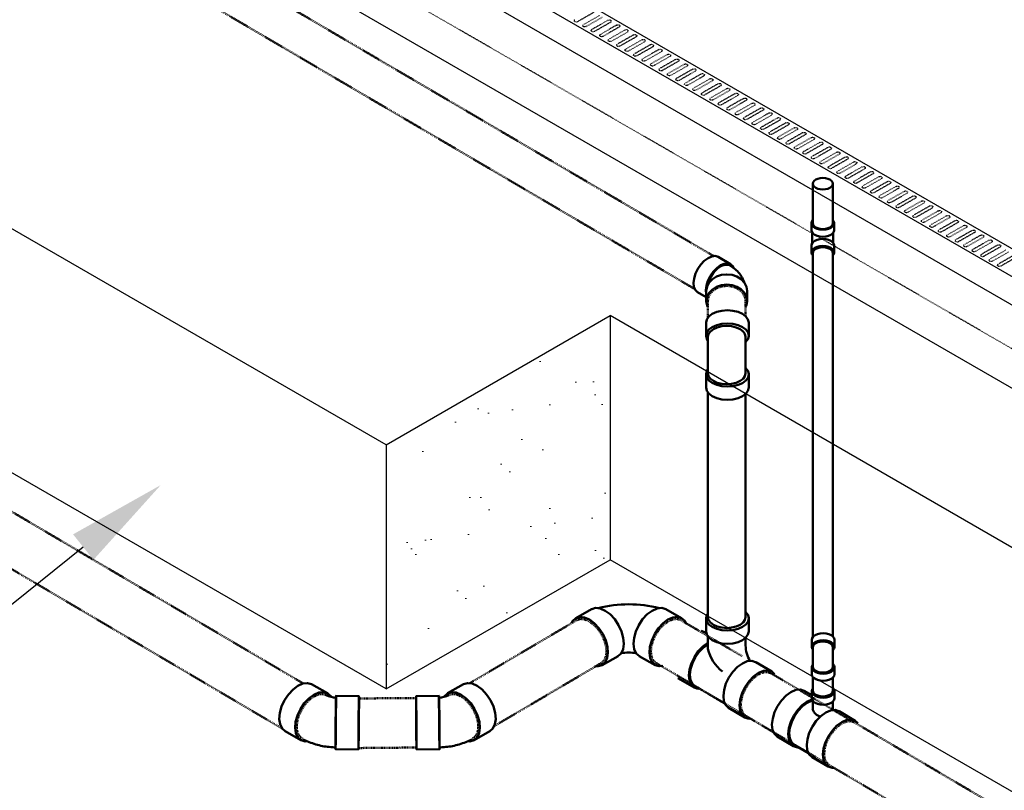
# Model space of a CAD drawing. Header units: inches. Extents: x -17970 to 20481, y 167 to 1796.
# Tile 4 of 29: x 521 to 692, y 1153 to 1287. Entities that reach past the tile are written whole.
import ezdxf
from ezdxf import colors
from ezdxf.entities.mleader import LeaderData, LeaderLine
from ezdxf.math import Vec2, Vec3

# ---------------------------------------------------------------- set-up
doc = ezdxf.new("R2010")
doc.units = ezdxf.units.IN
doc.header["$LTSCALE"] = 0.4
doc.header["$MEASUREMENT"] = 0
for name, pattern in [('Dash - 1_16_', [0.1875, 0.125, -0.0625]), ('Dot 1_32_', [0.03125, 0, -0.03125]), ('HIDDEN2', [0.1875, 0.125, -0.0625])]:
    doc.linetypes.add(name, pattern=pattern)
for name, color, linetype in [('G-ANNO-TTLB', 7, 'Continuous'), ('M-DETL-LIGHT', 1, 'Continuous'), ('P-PIPE', 3, 'Continuous'), ('S-ANNO-DIMS', 1, 'Continuous')]:
    doc.layers.add(name, color=color, linetype=linetype)
doc.layers.add('M-SECT-PATT', color=9, linetype='Continuous', lineweight=18, true_color=0x808080)
doc.styles.add('Annotative', font='romans.shx', dxfattribs={"width": 0.8, "height": 0.125})

# ---------------------------------------------------------------- blocks, each defined once
blk = doc.blocks.new('Bend - PVC - Sch 40 - DWV_USACE - Standard-1118569-DRAINAGE ISOMETRIC')
at = {"layer": 'P-PIPE', "color": 90, "lineweight": 50}
for p, q in [((2636.02, -279.37), (2633.16, -277.68)), ((2628.47, -285.72), (2630.46, -286.9)), ((2630.46, -285.44), (2630.46, -287.79)), ((2639.78, -287.79), (2639.78, -285.44))]:
    blk.add_line(p, q, dxfattribs=at)
for points in [[(2627.54, -283.63, 0), (2627.66, -282.58, 0), (2627.99, -281.48, 0), (2628.52, -280.4, 0), (2629.2, -279.4, 0), (2630, -278.56, 0), (2630.85, -277.94, 0), (2631.7, -277.57, 0), (2632.5, -277.48, 0), (2633.16, -277.68, 0)], [(2636.7, -280.22, 0), (2636.52, -279.83, 0), (2636, -279.35, 0), (2635.32, -279.15, 0), (2634.53, -279.24, 0), (2633.68, -279.6, 0), (2632.83, -280.23, 0), (2632.03, -281.07, 0), (2631.35, -282.06, 0), (2630.82, -283.15, 0), (2630.49, -284.25, 0), (2630.37, -285.29, 0)], [(2630.72, -284.26, 0), (2630.78, -283.92, 0), (2630.99, -283.27, 0), (2631.27, -282.63, 0), (2631.61, -282.01, 0), (2632.01, -281.42, 0), (2632.45, -280.89, 0), (2632.93, -280.42, 0), (2633.43, -280.04, 0), (2633.93, -279.75, 0), (2634.43, -279.55, 0), (2634.9, -279.46, 0), (2635.34, -279.48, 0), (2635.74, -279.6, 0), (2635.74, -279.6, 0)], [(2639.12, -283.52, 0), (2639.1, -283.46, 0), (2638.96, -283.09, 0), (2638.8, -282.74, 0), (2638.62, -282.41, 0), (2638.43, -282.09, 0), (2638.23, -281.79, 0), (2638.01, -281.5, 0), (2637.78, -281.23, 0), (2637.55, -280.98, 0), (2637.31, -280.75, 0), (2637.06, -280.52, 0), (2636.81, -280.31, 0), (2636.55, -280.12, 0), (2636.29, -279.94, 0), (2636.02, -279.76, 0), (2635.74, -279.6, 0)], [(2630.46, -285.43, 0), (2630.63, -284.45, 0), (2631.1, -283.54, 0), (2631.84, -282.76, 0), (2632.81, -282.17, 0), (2633.93, -281.8, 0), (2635.14, -281.67, 0), (2636.34, -281.8, 0), (2637.46, -282.18, 0), (2638.43, -282.79, 0), (2639.16, -283.57, 0), (2639.62, -284.48, 0), (2639.78, -285.46, 0)], [(2628.47, -285.72, 0), (2627.97, -285.26, 0), (2627.65, -284.54, 0), (2627.54, -283.63, 0)], [(2630.37, -285.29, 0), (2630.46, -286.09, 0)], [(2639.78, -287.8, 0), (2639.62, -286.83, 0), (2639.16, -285.91, 0), (2638.43, -285.13, 0), (2637.46, -284.53, 0), (2636.34, -284.15, 0), (2635.14, -284.01, 0), (2633.93, -284.14, 0), (2632.81, -284.51, 0), (2631.84, -285.11, 0), (2631.1, -285.89, 0), (2630.63, -286.8, 0), (2630.46, -287.77, 0)], [(2630.46, -287.77, 0), (2630.62, -288.75, 0), (2630.83, -289.18, 0)], [(2639.44, -289.12, 0), (2639.61, -288.78, 0), (2639.78, -287.8, 0)]]:
    blk.add_polyline3d(points, dxfattribs=at)
blk = doc.blocks.new('ALTERNATE ISOMETRIC')
at = {"layer": 'M-SECT-PATT', "ltscale": 12}
h = blk.add_hatch(dxfattribs=at)
h.set_pattern_fill('AR-SAND', color=256, scale=8)
h.paths.add_polyline_path([(623.47, 1192.98), (623.47, 1235.49), (584.47, 1212.98), (584.47, 1170.47)])
at = {"layer": 'M-DETL-LIGHT'}
for p, q in [((558.18, 1325.24), (1376.03, 853.05)), ((1371.79, 850.6), (553.94, 1322.79)), ((553.94, 1317.89), (1371.79, 845.7))]:
    blk.add_line(p, q, dxfattribs=at)
at = {"layer": 'M-DETL-LIGHT', "linetype": 'HIDDEN2'}
for p, q in [((620.62, 1288.28), (617.78, 1286.65)), ((621.63, 1287.76), (618.84, 1286.17)), ((622.1, 1287.43), (619.25, 1285.8)), ((623.1, 1286.91), (620.31, 1285.32)), ((623.57, 1286.58), (620.73, 1284.95)), ((624.58, 1286.06), (621.79, 1284.47)), ((625.04, 1285.73), (622.2, 1284.1)), ((626.05, 1285.21), (623.26, 1283.61)), ((626.52, 1284.87), (623.68, 1283.25)), ((627.53, 1284.36), (624.74, 1282.76)), ((627.99, 1284.02), (625.15, 1282.4)), ((629, 1283.51), (626.21, 1281.91)), ((629.47, 1283.17), (626.63, 1281.55)), ((630.48, 1282.66), (627.69, 1281.06)), ((630.94, 1282.32), (628.1, 1280.7)), ((631.95, 1281.81), (629.16, 1280.21)), ((632.42, 1281.47), (629.57, 1279.84)), ((633.42, 1280.95), (630.63, 1279.36)), ((633.89, 1280.62), (631.05, 1278.99)), ((634.9, 1280.1), (632.11, 1278.51)), ((635.36, 1279.77), (632.52, 1278.14)), ((636.37, 1279.25), (633.58, 1277.66)), ((636.84, 1278.92), (634, 1277.29)), ((637.85, 1278.4), (635.06, 1276.81)), ((638.31, 1278.06), (635.47, 1276.44)), ((639.32, 1277.55), (636.53, 1275.95)), ((639.79, 1277.21), (636.95, 1275.59)), ((640.79, 1276.7), (638, 1275.1)), ((641.26, 1276.36), (638.42, 1274.74)), ((642.27, 1275.85), (639.48, 1274.25)), ((642.74, 1275.51), (639.89, 1273.89)), ((643.74, 1275), (640.95, 1273.4)), ((644.21, 1274.66), (641.37, 1273.04)), ((645.22, 1274.15), (642.43, 1272.55)), ((645.68, 1273.81), (642.84, 1272.18)), ((646.69, 1273.29), (643.9, 1271.7)), ((647.16, 1272.96), (644.32, 1271.33)), ((648.17, 1272.44), (645.38, 1270.85)), ((648.63, 1272.11), (645.79, 1270.48)), ((649.64, 1271.59), (646.85, 1270)), ((650.11, 1271.26), (647.27, 1269.63)), ((651.11, 1270.74), (648.32, 1269.15)), ((651.58, 1270.4), (648.74, 1268.78)), ((652.59, 1269.89), (649.8, 1268.29)), ((653.06, 1269.55), (650.21, 1267.93)), ((654.06, 1269.04), (651.27, 1267.44)), ((654.53, 1268.7), (651.69, 1267.08)), ((655.54, 1268.19), (652.75, 1266.59)), ((656, 1267.85), (653.16, 1266.23)), ((657.01, 1267.34), (654.22, 1265.74)), ((657.48, 1267), (654.64, 1265.38)), ((658.49, 1266.48), (655.7, 1264.89)), ((658.95, 1266.15), (656.11, 1264.52)), ((659.96, 1265.63), (657.17, 1264.04)), ((660.43, 1265.3), (657.59, 1263.67)), ((661.43, 1264.78), (658.64, 1263.19)), ((661.9, 1264.45), (659.06, 1262.82)), ((662.91, 1263.93), (660.12, 1262.34)), ((663.37, 1263.59), (660.53, 1261.97)), ((664.38, 1263.08), (661.59, 1261.48)), ((664.85, 1262.74), (662.01, 1261.12)), ((665.86, 1262.23), (663.07, 1260.63)), ((666.32, 1261.89), (663.48, 1260.27)), ((667.33, 1261.38), (664.54, 1259.78)), ((667.8, 1261.04), (664.96, 1259.42)), ((668.81, 1260.53), (666.02, 1258.93)), ((669.27, 1260.19), (666.43, 1258.57)), ((670.28, 1259.68), (667.49, 1258.08)), ((670.75, 1259.34), (667.91, 1257.71)), ((671.75, 1258.82), (668.96, 1257.23)), ((672.22, 1258.49), (669.38, 1256.86)), ((673.23, 1257.97), (670.44, 1256.38)), ((673.23, 1257.97), (670.44, 1256.38)), ((673.69, 1257.64), (670.85, 1256.01)), ((674.7, 1257.12), (671.91, 1255.53)), ((675.17, 1256.79), (672.33, 1255.16)), ((676.18, 1256.27), (673.39, 1254.68)), ((676.64, 1255.93), (673.8, 1254.31)), ((677.65, 1255.42), (674.86, 1253.82)), ((678.12, 1255.08), (675.28, 1253.46)), ((679.13, 1254.57), (676.34, 1252.97)), ((679.59, 1254.23), (676.75, 1252.61)), ((680.6, 1253.72), (677.81, 1252.12)), ((681.07, 1253.38), (678.23, 1251.76)), ((682.07, 1252.87), (679.28, 1251.27)), ((682.54, 1252.53), (679.7, 1250.91)), ((683.55, 1252.01), (680.76, 1250.42)), ((684.01, 1251.68), (681.17, 1250.05)), ((685.02, 1251.16), (682.23, 1249.57)), ((685.49, 1250.83), (682.65, 1249.2)), ((686.5, 1250.31), (683.71, 1248.72)), ((686.96, 1249.98), (684.12, 1248.35)), ((687.97, 1249.46), (685.18, 1247.87)), ((688.44, 1249.13), (685.6, 1247.5)), ((689.45, 1248.61), (686.66, 1247.01)), ((689.91, 1248.27), (687.07, 1246.65)), ((690.92, 1247.76), (688.13, 1246.16)), ((691.39, 1247.42), (688.54, 1245.8)), ((692.39, 1246.91), (689.6, 1245.31)), ((692.86, 1246.57), (690.02, 1244.95)), ((693.87, 1246.06), (691.08, 1244.46)), ((694.33, 1245.72), (691.49, 1244.1))]:
    blk.add_line(p, q, dxfattribs=at)
at = {"layer": 'M-DETL-LIGHT', "linetype": 'HIDDEN2', "extrusion": (0, 0, -1)}
for centre, start_param, end_param in [((617.59, 1286.85), 0.920266, 4.095331), ((619.07, 1286), 0.920266, 4.095331), ((623.33, 1286.74), 4.095331, 7.203451), ((624.81, 1285.89), 4.095331, 7.203451), ((620.54, 1285.15), 0.920266, 4.095331), ((622.02, 1284.29), 0.920266, 4.095331), ((626.28, 1285.04), 4.095331, 7.203451), ((627.76, 1284.19), 4.095331, 7.203451), ((623.49, 1283.44), 0.920266, 4.095331), ((624.97, 1282.59), 0.920266, 4.095331), ((629.23, 1283.34), 4.095331, 7.203451), ((630.7, 1282.49), 4.095331, 7.203451), ((626.44, 1281.74), 0.920266, 4.095331), ((627.91, 1280.89), 0.920266, 4.095331), ((632.18, 1281.63), 4.095331, 7.203451), ((633.65, 1280.78), 4.095331, 7.203451), ((629.39, 1280.04), 0.920266, 4.095331), ((630.86, 1279.19), 0.920266, 4.095331), ((635.13, 1279.93), 4.095331, 7.203451), ((636.6, 1279.08), 4.095331, 7.203451), ((632.34, 1278.34), 0.920266, 4.095331), ((633.81, 1277.49), 0.920266, 4.095331), ((638.07, 1278.23), 4.095331, 7.203451), ((639.55, 1277.38), 4.095331, 7.203451), ((635.28, 1276.63), 0.920266, 4.095331), ((636.76, 1275.78), 0.920266, 4.095331), ((641.02, 1276.53), 4.095331, 7.203451), ((642.5, 1275.68), 4.095331, 7.203451), ((638.23, 1274.93), 0.920266, 4.095331), ((639.71, 1274.08), 0.920266, 4.095331), ((643.97, 1274.83), 4.095331, 7.203451), ((645.45, 1273.97), 4.095331, 7.203451), ((641.18, 1273.23), 0.920266, 4.095331), ((642.66, 1272.38), 0.920266, 4.095331), ((646.92, 1273.12), 4.095331, 7.203451), ((648.39, 1272.27), 4.095331, 7.203451), ((644.13, 1271.53), 0.920266, 4.095331), ((645.6, 1270.68), 0.920266, 4.095331), ((649.87, 1271.42), 4.095331, 7.203451), ((651.34, 1270.57), 4.095331, 7.203451), ((647.08, 1269.83), 0.920266, 4.095331), ((648.55, 1268.97), 0.920266, 4.095331), ((652.82, 1269.72), 4.095331, 7.203451), ((654.29, 1268.87), 4.095331, 7.203451), ((650.03, 1268.12), 0.920266, 4.095331), ((651.5, 1267.27), 0.920266, 4.095331), ((655.77, 1268.02), 4.095331, 7.203451), ((657.24, 1267.16), 4.095331, 7.203451), ((652.98, 1266.42), 0.920266, 4.095331), ((654.45, 1265.57), 0.920266, 4.095331), ((658.71, 1266.31), 4.095331, 7.203451), ((660.19, 1265.46), 4.095331, 7.203451), ((655.92, 1264.72), 0.920266, 4.095331), ((657.4, 1263.87), 0.920266, 4.095331), ((661.66, 1264.61), 4.095331, 7.203451), ((663.14, 1263.76), 4.095331, 7.203451), ((658.87, 1263.02), 0.920266, 4.095331), ((660.35, 1262.16), 0.920266, 4.095331), ((664.61, 1262.91), 4.095331, 7.203451), ((666.09, 1262.06), 4.095331, 7.203451), ((661.82, 1261.31), 0.920266, 4.095331), ((663.3, 1260.46), 0.920266, 4.095331), ((667.56, 1261.21), 4.095331, 7.203451), ((669.03, 1260.36), 4.095331, 7.203451), ((664.77, 1259.61), 0.920266, 4.095331), ((666.24, 1258.76), 0.920266, 4.095331), ((670.51, 1259.5), 4.095331, 7.203451), ((671.98, 1258.65), 4.095331, 7.203451), ((667.72, 1257.91), 0.920266, 4.095331), ((669.19, 1257.06), 0.920266, 4.095331), ((673.46, 1257.8), 4.095331, 7.203451), ((673.46, 1257.8), 4.095331, 7.203451), ((674.93, 1256.95), 4.095331, 7.203451), ((670.67, 1256.21), 0.920266, 4.095331), ((672.14, 1255.36), 0.920266, 4.095331), ((676.41, 1256.1), 4.095331, 7.203451), ((677.88, 1255.25), 4.095331, 7.203451), ((673.62, 1254.5), 0.920266, 4.095331), ((675.09, 1253.65), 0.920266, 4.095331), ((679.35, 1254.4), 4.095331, 7.203451), ((680.83, 1253.55), 4.095331, 7.203451), ((676.56, 1252.8), 0.920266, 4.095331), ((678.04, 1251.95), 0.920266, 4.095331), ((682.3, 1252.7), 4.095331, 7.203451), ((683.78, 1251.84), 4.095331, 7.203451), ((679.51, 1251.1), 0.920266, 4.095331), ((680.99, 1250.25), 0.920266, 4.095331), ((685.25, 1250.99), 4.095331, 7.203451), ((686.73, 1250.14), 4.095331, 7.203451), ((682.46, 1249.4), 0.920266, 4.095331), ((683.94, 1248.55), 0.920266, 4.095331), ((688.2, 1249.29), 4.095331, 7.203451), ((689.67, 1248.44), 4.095331, 7.203451), ((685.41, 1247.7), 0.920266, 4.095331), ((686.88, 1246.84), 0.920266, 4.095331), ((691.15, 1247.59), 4.095331, 7.203451), ((688.36, 1245.99), 0.920266, 4.095331), ((689.83, 1245.14), 0.920266, 4.095331), ((691.31, 1244.29), 0.920266, 4.095331)]:
    blk.add_ellipse(centre, major_axis=(0.355, 0.042), ratio=0.675017, start_param=start_param, end_param=end_param, dxfattribs=at)
at = {"layer": 'M-SECT-PATT', "lineweight": -3}
for p, q in [((584.47, 1212.98), (381.82, 1329.98)), ((1135.63, 967.51), (521.15, 1322.28)), ((584.47, 1170.47), (381.82, 1287.47)), ((584.47, 1212.98), (623.47, 1235.49)), ((1117.03, 950.54), (623.47, 1235.49)), ((623.47, 1235.49), (623.47, 1192.98)), ((584.47, 1212.98), (584.47, 1170.47)), ((584.47, 1170.47), (623.47, 1192.98)), ((1095.88, 920.24), (623.47, 1192.98))]:
    blk.add_line(p, q, dxfattribs=at)
at = {"layer": 'M-SECT-PATT', "linetype": 'HIDDEN2', "lineweight": -3}
blk.add_line((1368.93, 839.74), (537.54, 1319.74), dxfattribs=at)
at = {"layer": 'P-PIPE', "color": 90, "linetype": 'Dash - 1_16_', "lineweight": 50}
for p, q in [((513.05, 1321.25), (641.54, 1245.84)), ((638.26, 1240.09), (509.69, 1315.54)), ((570.06, 1171.42), (377.32, 1284.99)), ((372.9, 1277.61), (566.34, 1163.59)), ((640.49, 1238), (640.49, 1235.11)), ((647.07, 1235.39), (647.07, 1238)), ((598.99, 1171.46), (617.71, 1182.49)), ((635.82, 1182.44), (646.53, 1176.13)), ((635.82, 1182.44), (639.03, 1180.55)), ((621.9, 1174.97), (603.26, 1163.99)), ((727.96, 1118.13), (631.5, 1174.98)), ((650.68, 1173.69), (656.34, 1170.35)), ((643.49, 1167.91), (638.16, 1171.06)), ((656.31, 1170.37), (732.27, 1125.6)), ((589.68, 1168.9), (579.73, 1168.82)), ((651.96, 1162.92), (646.31, 1166.25)), ((579.8, 1160.19), (589.76, 1160.28))]:
    blk.add_line(p, q, dxfattribs=at)
at = {"layer": 'P-PIPE', "color": 90, "lineweight": 50}
for p, q in [((658.75, 1251.57), (658.75, 1258.45)), ((662.25, 1251.57), (662.25, 1258.45)), ((658.52, 1250.37), (658.52, 1251.6)), ((662.48, 1250.37), (662.48, 1251.6)), ((658.68, 1249.95), (658.68, 1248.13)), ((662.32, 1249.95), (662.32, 1248.13)), ((658.52, 1246.48), (658.52, 1247.71)), ((662.48, 1247.71), (662.48, 1246.49)), ((658.75, 1179.48), (658.75, 1246.39)), ((662.25, 1246.39), (662.25, 1179.63)), ((640.17, 1231.97), (640.17, 1234.28)), ((647.61, 1234.29), (647.61, 1231.98)), ((640.49, 1225.45), (640.49, 1231.8)), ((647.07, 1231.8), (647.07, 1225.45)), ((640.17, 1225.28), (640.17, 1222.97)), ((647.61, 1222.96), (647.61, 1225.27)), ((640.49, 1182.98), (640.49, 1222.14)), ((647.07, 1221.86), (647.07, 1182.98)), ((617.48, 1182.81), (620.24, 1184.37)), ((635.93, 1182.81), (633.17, 1184.37)), ((640.17, 1182.81), (640.17, 1180.5)), ((647.61, 1180.49), (647.61, 1182.8)), ((639.98, 1180.37), (640.23, 1180.22)), ((640.49, 1177.45), (640.49, 1179.67)), ((647.07, 1179.39), (647.07, 1178.03)), ((658.58, 1177.82), (658.58, 1179.04)), ((662.54, 1179.05), (662.54, 1177.82)), ((658.75, 1174.35), (658.75, 1177.72)), ((658.75, 1174.78), (658.75, 1177.72)), ((662.25, 1177.72), (662.25, 1176.18)), ((662.25, 1177.72), (662.25, 1174.35)), ((624.86, 1176.2), (622.1, 1174.64)), ((628.55, 1176.2), (631.31, 1174.64)), ((648.82, 1175.16), (651.63, 1173.5)), ((658.58, 1174.26), (658.58, 1173.03)), ((662.54, 1173.03), (662.54, 1174.25)), ((574.24, 1169.73), (571.48, 1171.29)), ((595.17, 1169.73), (597.93, 1171.29)), ((638.09, 1170.72), (635.28, 1172.38)), ((658.75, 1170.19), (658.75, 1172.59)), ((662.25, 1172.44), (662.25, 1170.19)), ((657.29, 1170.17), (658.58, 1169.4)), ((658.58, 1170.1), (658.58, 1168.87)), ((662.54, 1168.87), (662.54, 1170.09)), ((575.73, 1169.28), (579.73, 1169.24)), ((593.68, 1169.28), (589.68, 1169.24)), ((658.75, 1166.88), (658.75, 1168.43)), ((662.25, 1168.28), (662.25, 1166.77)), ((646.93, 1165.51), (644.11, 1167.17)), ((663.34, 1166.6), (666.15, 1164.94)), ((566.87, 1163.12), (569.63, 1161.56)), ((602.55, 1163.12), (599.79, 1161.56)), ((655.39, 1160.52), (652.58, 1162.18)), ((579.65, 1159.93), (575.65, 1159.97)), ((589.76, 1159.93), (593.76, 1159.97)), ((658.03, 1159.31), (655.55, 1160.77)), ((661.44, 1156.96), (658.63, 1158.62))]:
    blk.add_line(p, q, dxfattribs=at)
for points in [[(659.27, 1257.74, 0), (658.99, 1257.95, 0), (658.81, 1258.19, 0), (658.75, 1258.45, 0), (658.81, 1258.72, 0), (658.99, 1258.96, 0), (659.27, 1259.17, 0)], [(659.27, 1259.17, 0), (659.63, 1259.33, 0), (660.05, 1259.43, 0), (660.5, 1259.46, 0), (660.96, 1259.43, 0), (661.38, 1259.33, 0), (661.74, 1259.17, 0)], [(661.74, 1259.17, 0), (662.02, 1258.96, 0), (662.19, 1258.72, 0), (662.25, 1258.45, 0), (662.19, 1258.19, 0), (662.02, 1257.95, 0), (661.74, 1257.74, 0)], [(661.74, 1257.74, 0), (661.38, 1257.58, 0), (660.96, 1257.48, 0), (660.5, 1257.44, 0), (660.05, 1257.48, 0), (659.63, 1257.58, 0), (659.27, 1257.74, 0)], [(659.1, 1250.79, 0), (658.78, 1251.03, 0), (658.59, 1251.3, 0), (658.52, 1251.6, 0), (658.59, 1251.89, 0), (658.73, 1252.09, 0)], [(662.26, 1252.1, 0), (662.41, 1251.89, 0), (662.48, 1251.6, 0), (662.41, 1251.3, 0), (662.21, 1251.03, 0), (661.9, 1250.79, 0), (661.49, 1250.61, 0), (661.01, 1250.5, 0), (660.5, 1250.46, 0), (659.99, 1250.5, 0), (659.51, 1250.61, 0), (659.1, 1250.79, 0)], [(658.52, 1250.37, 0), (658.59, 1250.08, 0), (658.78, 1249.8, 0), (659.1, 1249.56, 0)], [(658.75, 1251.57, 0), (658.81, 1251.3, 0), (658.99, 1251.06, 0), (659.27, 1250.85, 0)], [(659.1, 1249.56, 0), (659.51, 1249.38, 0), (659.99, 1249.27, 0), (660.5, 1249.23, 0), (661.01, 1249.27, 0), (661.49, 1249.39, 0), (661.9, 1249.57, 0), (662.21, 1249.8, 0), (662.41, 1250.08, 0), (662.48, 1250.37, 0), (662.48, 1250.37, 0)], [(659.27, 1250.85, 0), (659.63, 1250.69, 0), (660.05, 1250.59, 0), (660.5, 1250.56, 0), (660.96, 1250.59, 0), (661.38, 1250.69, 0), (661.74, 1250.85, 0)], [(659.27, 1250.85, 0), (659.63, 1250.69, 0), (660.05, 1250.59, 0), (660.5, 1250.56, 0), (660.96, 1250.59, 0), (661.38, 1250.69, 0), (661.74, 1250.85, 0)], [(661.74, 1250.85, 0), (662.02, 1251.06, 0), (662.19, 1251.3, 0), (662.25, 1251.57, 0)], [(661.9, 1248.52, 0), (661.49, 1248.7, 0), (661.01, 1248.81, 0), (660.5, 1248.85, 0), (659.99, 1248.81, 0), (659.51, 1248.7, 0), (659.1, 1248.52, 0), (658.78, 1248.28, 0), (658.59, 1248, 0), (658.52, 1247.71, 0), (658.52, 1247.71, 0)], [(662.48, 1247.71, 0), (662.41, 1248.01, 0), (662.21, 1248.28, 0), (661.9, 1248.52, 0)], [(658.69, 1246.05, 0), (658.59, 1246.19, 0), (658.52, 1246.48, 0), (658.59, 1246.78, 0), (658.79, 1247.05, 0), (659.1, 1247.29, 0), (659.51, 1247.47, 0), (659.99, 1247.59, 0), (660.5, 1247.63, 0), (661.01, 1247.59, 0), (661.49, 1247.47, 0), (661.9, 1247.29, 0)], [(659.27, 1247.1, 0), (658.99, 1246.89, 0), (658.81, 1246.65, 0), (658.75, 1246.39, 0)], [(661.74, 1247.1, 0), (661.38, 1247.26, 0), (660.96, 1247.36, 0), (660.5, 1247.4, 0), (660.05, 1247.36, 0), (659.63, 1247.26, 0), (659.27, 1247.1, 0)], [(661.74, 1247.1, 0), (661.38, 1247.26, 0), (660.96, 1247.36, 0), (660.5, 1247.4, 0), (660.05, 1247.36, 0), (659.63, 1247.26, 0), (659.27, 1247.1, 0)], [(662.25, 1246.39, 0), (662.19, 1246.65, 0), (662.02, 1246.89, 0), (661.74, 1247.1, 0)], [(661.9, 1247.29, 0), (662.21, 1247.06, 0), (662.41, 1246.78, 0), (662.48, 1246.49, 0), (662.41, 1246.19, 0), (662.19, 1245.88, 0)], [(646.52, 1235.8, 0), (645.75, 1236.14, 0), (644.85, 1236.35, 0), (643.89, 1236.43, 0), (642.93, 1236.35, 0), (642.03, 1236.14, 0), (641.26, 1235.8, 0), (640.67, 1235.35, 0), (640.3, 1234.83, 0), (640.17, 1234.28, 0), (640.17, 1234.28, 0)], [(647.61, 1234.28, 0), (647.48, 1234.84, 0), (647.11, 1235.36, 0), (646.52, 1235.8, 0)], [(640.49, 1231.15, 0), (640.3, 1231.42, 0), (640.17, 1231.97, 0), (640.3, 1232.53, 0), (640.67, 1233.05, 0), (641.26, 1233.49, 0), (642.03, 1233.83, 0), (642.93, 1234.05, 0), (643.89, 1234.12, 0), (644.86, 1234.05, 0), (645.75, 1233.84, 0), (646.52, 1233.5, 0)], [(641.45, 1233.14, 0), (640.93, 1232.75, 0), (640.6, 1232.29, 0), (640.49, 1231.8, 0)], [(646.11, 1233.14, 0), (645.43, 1233.44, 0), (644.63, 1233.63, 0), (643.78, 1233.7, 0), (642.93, 1233.63, 0), (642.14, 1233.44, 0), (641.45, 1233.14, 0)], [(646.11, 1233.14, 0), (645.43, 1233.44, 0), (644.63, 1233.63, 0), (643.78, 1233.7, 0), (642.93, 1233.63, 0), (642.14, 1233.44, 0), (641.45, 1233.14, 0)], [(647.07, 1231.8, 0), (646.96, 1232.29, 0), (646.63, 1232.75, 0), (646.11, 1233.14, 0)], [(646.52, 1233.5, 0), (647.12, 1233.05, 0), (647.49, 1232.54, 0), (647.61, 1231.98, 0), (647.49, 1231.42, 0), (647.07, 1230.85, 0)], [(640.49, 1226.1, 0), (640.3, 1225.83, 0), (640.17, 1225.27, 0), (640.3, 1224.72, 0), (640.67, 1224.2, 0), (641.26, 1223.76, 0), (642.03, 1223.41, 0), (642.93, 1223.2, 0), (643.89, 1223.13, 0), (644.86, 1223.2, 0), (645.75, 1223.41, 0), (646.52, 1223.75, 0)], [(646.52, 1223.75, 0), (647.12, 1224.2, 0), (647.49, 1224.71, 0), (647.61, 1225.27, 0), (647.49, 1225.82, 0), (647.07, 1226.4, 0)], [(641.45, 1224.11, 0), (640.93, 1224.5, 0), (640.6, 1224.96, 0), (640.49, 1225.45, 0)], [(647.07, 1225.45, 0), (646.96, 1224.96, 0), (646.63, 1224.5, 0), (646.11, 1224.11, 0)], [(646.52, 1221.45, 0), (645.75, 1221.11, 0), (644.85, 1220.89, 0), (643.89, 1220.82, 0), (642.93, 1220.89, 0), (642.03, 1221.11, 0), (641.26, 1221.45, 0), (640.67, 1221.9, 0), (640.3, 1222.41, 0), (640.17, 1222.97, 0), (640.17, 1222.97, 0)], [(646.11, 1224.11, 0), (645.43, 1223.81, 0), (644.63, 1223.62, 0), (643.78, 1223.55, 0), (642.93, 1223.62, 0), (642.14, 1223.81, 0), (641.45, 1224.11, 0)], [(646.11, 1224.11, 0), (645.43, 1223.81, 0), (644.63, 1223.62, 0), (643.78, 1223.55, 0), (642.93, 1223.62, 0), (642.14, 1223.81, 0), (641.45, 1224.11, 0)], [(647.61, 1222.96, 0), (647.48, 1222.41, 0), (647.11, 1221.89, 0), (646.52, 1221.45, 0)], [(622.62, 1184.11, 0), (621.76, 1184.49, 0), (620.95, 1184.58, 0), (620.26, 1184.38, 0), (620.24, 1184.37, 0)], [(624.84, 1176.2, 0), (625.38, 1176.68, 0), (625.73, 1177.4, 0), (625.86, 1178.33, 0), (625.77, 1179.38, 0), (625.46, 1180.5, 0), (624.94, 1181.61, 0), (624.27, 1182.62, 0), (623.48, 1183.48, 0), (622.62, 1184.11, 0)], [(628.57, 1176.2, 0), (628.03, 1176.68, 0), (627.68, 1177.4, 0), (627.55, 1178.33, 0), (627.64, 1179.38, 0), (627.95, 1180.5, 0), (628.47, 1181.61, 0), (629.14, 1182.62, 0), (629.93, 1183.48, 0), (630.79, 1184.11, 0)], [(630.79, 1184.11, 0), (631.65, 1184.49, 0), (632.46, 1184.58, 0), (633.15, 1184.38, 0), (633.17, 1184.37, 0)], [(640.49, 1183.63, 0), (640.3, 1183.36, 0), (640.17, 1182.8, 0), (640.3, 1182.25, 0), (640.67, 1181.73, 0), (641.26, 1181.29, 0), (642.03, 1180.94, 0), (642.93, 1180.73, 0), (643.89, 1180.66, 0), (644.86, 1180.73, 0), (645.75, 1180.94, 0), (646.52, 1181.28, 0)], [(646.52, 1181.28, 0), (647.12, 1181.73, 0), (647.49, 1182.24, 0), (647.61, 1182.8, 0), (647.49, 1183.35, 0), (647.07, 1183.93, 0)], [(616.76, 1181.93, 0), (616.95, 1182.34, 0), (617.5, 1182.82, 0), (618.19, 1183.02, 0), (619, 1182.93, 0), (619.86, 1182.55, 0)], [(619.86, 1182.55, 0), (620.72, 1181.91, 0), (621.51, 1181.06, 0), (622.18, 1180.05, 0), (622.7, 1178.94, 0), (623.01, 1177.82, 0), (623.1, 1176.77, 0), (622.97, 1175.84, 0), (622.62, 1175.12, 0), (622.08, 1174.63, 0), (621.38, 1174.43, 0), (621.05, 1174.47, 0)], [(633.55, 1182.55, 0), (632.69, 1181.91, 0), (631.9, 1181.06, 0), (631.23, 1180.05, 0), (630.71, 1178.94, 0), (630.4, 1177.82, 0), (630.31, 1176.77, 0), (630.44, 1175.84, 0), (630.79, 1175.12, 0), (631.33, 1174.63, 0), (632.03, 1174.43, 0), (632.66, 1174.5, 0)], [(636.72, 1181.79, 0), (636.46, 1182.34, 0), (635.91, 1182.82, 0), (635.22, 1183.02, 0), (634.41, 1182.93, 0), (633.55, 1182.55, 0)], [(641.45, 1181.64, 0), (640.93, 1182.03, 0), (640.6, 1182.49, 0), (640.49, 1182.98, 0)], [(646.11, 1181.64, 0), (645.43, 1181.34, 0), (644.63, 1181.15, 0), (643.78, 1181.08, 0), (642.93, 1181.15, 0), (642.14, 1181.34, 0), (641.45, 1181.64, 0)], [(646.11, 1181.64, 0), (645.43, 1181.34, 0), (644.63, 1181.15, 0), (643.78, 1181.08, 0), (642.93, 1181.15, 0), (642.14, 1181.34, 0), (641.45, 1181.64, 0)], [(647.07, 1182.98, 0), (646.96, 1182.49, 0), (646.63, 1182.03, 0), (646.11, 1181.64, 0)], [(639.98, 1180.37, 0), (639.3, 1180.58, 0)], [(646.52, 1178.98, 0), (645.75, 1178.64, 0), (644.85, 1178.42, 0), (643.89, 1178.35, 0), (642.93, 1178.42, 0), (642.03, 1178.64, 0), (641.26, 1178.98, 0), (640.67, 1179.43, 0), (640.3, 1179.94, 0), (640.17, 1180.5, 0), (640.17, 1180.5, 0)], [(647.61, 1180.49, 0), (647.48, 1179.94, 0), (647.11, 1179.42, 0), (646.52, 1178.98, 0)], [(661.96, 1179.85, 0), (661.55, 1180.03, 0), (661.07, 1180.15, 0), (660.56, 1180.19, 0), (660.05, 1180.15, 0), (659.57, 1180.03, 0), (659.16, 1179.85, 0), (658.85, 1179.61, 0), (658.65, 1179.34, 0), (658.58, 1179.04, 0), (658.58, 1179.04, 0)], [(662.54, 1179.05, 0), (662.47, 1179.34, 0), (662.27, 1179.62, 0), (661.96, 1179.85, 0)], [(638.77, 1170.51, 0), (638.1, 1170.72, 0), (637.59, 1171.19, 0), (637.27, 1171.91, 0), (637.16, 1172.82, 0), (637.29, 1173.86, 0), (637.62, 1174.96, 0), (638.15, 1176.04, 0), (638.83, 1177.03, 0), (639.63, 1177.86, 0), (640.48, 1178.48, 0), (640.49, 1178.49, 0)], [(640.49, 1178.25, 0), (640.47, 1178.24, 0), (639.68, 1177.66, 0), (638.94, 1176.88, 0), (638.29, 1175.96, 0), (637.8, 1174.94, 0), (637.49, 1173.92, 0), (637.37, 1172.94, 0), (637.47, 1172.09, 0), (637.77, 1171.42, 0), (638.25, 1170.97, 0)], [(641.32, 1178.84, 0), (641.33, 1178.84, 0)], [(658.75, 1177.38, 0), (658.65, 1177.52, 0), (658.58, 1177.82, 0), (658.65, 1178.11, 0), (658.85, 1178.39, 0), (659.16, 1178.63, 0), (659.57, 1178.81, 0), (660.05, 1178.92, 0), (660.56, 1178.96, 0), (661.07, 1178.92, 0), (661.55, 1178.81, 0), (661.96, 1178.63, 0)], [(659.27, 1178.44, 0), (658.99, 1178.23, 0), (658.81, 1177.99, 0), (658.75, 1177.72, 0)], [(661.74, 1178.44, 0), (661.38, 1178.6, 0), (660.96, 1178.7, 0), (660.5, 1178.73, 0), (660.05, 1178.7, 0), (659.63, 1178.6, 0), (659.27, 1178.44, 0)], [(661.74, 1178.44, 0), (661.38, 1178.6, 0), (660.96, 1178.7, 0), (660.5, 1178.73, 0), (660.05, 1178.7, 0), (659.63, 1178.6, 0), (659.27, 1178.44, 0)], [(662.25, 1177.72, 0), (662.19, 1177.99, 0), (662.02, 1178.23, 0), (661.74, 1178.44, 0)], [(661.96, 1178.63, 0), (662.28, 1178.39, 0), (662.47, 1178.12, 0), (662.54, 1177.82, 0), (662.47, 1177.53, 0), (662.25, 1177.22, 0)], [(648.13, 1175.37, 0), (647.35, 1175.29, 0), (646.5, 1174.93, 0), (645.65, 1174.31, 0), (644.86, 1173.48, 0), (644.17, 1172.49, 0), (643.65, 1171.41, 0), (643.31, 1170.31, 0), (643.19, 1169.27, 0), (643.29, 1168.36, 0), (643.61, 1167.64, 0), (644.13, 1167.16, 0)], [(648.82, 1175.15, 0), (648.81, 1175.16, 0), (648.13, 1175.37, 0)], [(658.75, 1174.69, 0), (658.65, 1174.55, 0), (658.58, 1174.26, 0), (658.65, 1173.96, 0), (658.85, 1173.68, 0), (659.16, 1173.45, 0), (659.57, 1173.27, 0), (660.05, 1173.15, 0), (660.56, 1173.11, 0), (661.07, 1173.15, 0), (661.55, 1173.27, 0), (661.96, 1173.45, 0)], [(661.96, 1173.45, 0), (662.28, 1173.68, 0), (662.47, 1173.96, 0), (662.54, 1174.25, 0), (662.47, 1174.55, 0), (662.25, 1174.86, 0)], [(647.61, 1165.3, 0), (646.94, 1165.51, 0), (646.42, 1165.99, 0), (646.11, 1166.7, 0), (646, 1167.61, 0), (646.12, 1168.65, 0), (646.46, 1169.75, 0), (646.99, 1170.83, 0), (647.67, 1171.82, 0), (648.46, 1172.65, 0), (649.31, 1173.27, 0), (650.16, 1173.63, 0), (650.95, 1173.71, 0)], [(650.95, 1173.71, 0), (651.62, 1173.51, 0), (652.1, 1173.06, 0)], [(661.96, 1172.22, 0), (661.55, 1172.04, 0), (661.07, 1171.93, 0), (660.56, 1171.89, 0), (660.05, 1171.93, 0), (659.57, 1172.04, 0), (659.16, 1172.22, 0), (658.85, 1172.46, 0), (658.65, 1172.73, 0), (658.58, 1173.03, 0), (658.58, 1173.03, 0)], [(659.27, 1173.64, 0), (658.99, 1173.85, 0), (658.81, 1174.09, 0), (658.75, 1174.35, 0)], [(661.74, 1173.64, 0), (661.38, 1173.48, 0), (660.96, 1173.37, 0), (660.5, 1173.34, 0), (660.05, 1173.37, 0), (659.63, 1173.48, 0), (659.27, 1173.64, 0)], [(661.74, 1173.64, 0), (661.38, 1173.48, 0), (660.96, 1173.37, 0), (660.5, 1173.34, 0), (660.05, 1173.37, 0), (659.63, 1173.48, 0), (659.27, 1173.64, 0)], [(662.25, 1174.35, 0), (662.19, 1174.09, 0), (662.02, 1173.85, 0), (661.74, 1173.64, 0)], [(662.54, 1173.03, 0), (662.47, 1172.73, 0), (662.27, 1172.46, 0), (661.96, 1172.22, 0)], [(569.1, 1171.03, 0), (569.96, 1171.41, 0), (570.77, 1171.5, 0), (571.47, 1171.29, 0), (571.48, 1171.28, 0)], [(600.31, 1171.03, 0), (599.45, 1171.41, 0), (598.64, 1171.5, 0), (597.95, 1171.29, 0), (597.93, 1171.28, 0)], [(566.88, 1163.11, 0), (566.34, 1163.59, 0), (565.99, 1164.32, 0), (565.86, 1165.24, 0), (565.95, 1166.3, 0), (566.27, 1167.42, 0), (566.78, 1168.52, 0), (567.45, 1169.54, 0), (568.25, 1170.39, 0), (569.1, 1171.03, 0)], [(571.86, 1169.47, 0), (571.01, 1168.83, 0), (570.21, 1167.98, 0), (569.54, 1166.96, 0), (569.03, 1165.86, 0), (568.71, 1164.74, 0), (568.62, 1163.68, 0), (568.75, 1162.76, 0), (569.1, 1162.03, 0), (569.64, 1161.55, 0), (570.34, 1161.35, 0), (570.72, 1161.39, 0)], [(574.98, 1169.07, 0), (574.23, 1169.73, 0), (573.53, 1169.94, 0), (572.72, 1169.85, 0), (571.86, 1169.47, 0)], [(594.43, 1169.07, 0), (595.19, 1169.73, 0), (595.88, 1169.94, 0), (596.69, 1169.85, 0), (597.55, 1169.47, 0)], [(597.55, 1169.47, 0), (598.41, 1168.83, 0), (599.2, 1167.98, 0), (599.87, 1166.96, 0), (600.39, 1165.86, 0), (600.7, 1164.74, 0), (600.79, 1163.68, 0), (600.66, 1162.76, 0), (600.31, 1162.03, 0), (599.77, 1161.55, 0), (599.07, 1161.35, 0), (598.7, 1161.39, 0)], [(602.53, 1163.11, 0), (603.07, 1163.59, 0), (603.42, 1164.32, 0), (603.55, 1165.24, 0), (603.46, 1166.3, 0), (603.15, 1167.42, 0), (602.63, 1168.52, 0), (601.96, 1169.54, 0), (601.17, 1170.39, 0), (600.31, 1171.03, 0)], [(638.99, 1170.53, 0), (638.77, 1170.51, 0)], [(656.6, 1170.38, 0), (655.81, 1170.3, 0), (654.97, 1169.94, 0), (654.12, 1169.32, 0), (653.32, 1168.49, 0), (652.64, 1167.5, 0), (652.11, 1166.42, 0), (651.78, 1165.32, 0), (651.66, 1164.28, 0), (651.76, 1163.37, 0), (652.08, 1162.65, 0), (652.58, 1162.18, 0)], [(657.29, 1170.17, 0), (656.6, 1170.38, 0)], [(658.75, 1170.53, 0), (658.65, 1170.39, 0), (658.58, 1170.1, 0), (658.65, 1169.8, 0), (658.85, 1169.52, 0), (659.16, 1169.29, 0), (659.57, 1169.11, 0), (660.05, 1168.99, 0), (660.56, 1168.95, 0), (661.07, 1168.99, 0), (661.55, 1169.1, 0), (661.96, 1169.29, 0)], [(659.27, 1169.48, 0), (658.99, 1169.69, 0), (658.81, 1169.93, 0), (658.75, 1170.19, 0)], [(661.74, 1169.48, 0), (661.38, 1169.32, 0), (660.96, 1169.21, 0), (660.5, 1169.18, 0), (660.05, 1169.21, 0), (659.63, 1169.32, 0), (659.27, 1169.48, 0)], [(661.74, 1169.48, 0), (661.38, 1169.32, 0), (660.96, 1169.21, 0), (660.5, 1169.18, 0), (660.05, 1169.21, 0), (659.63, 1169.32, 0), (659.27, 1169.48, 0)], [(662.25, 1170.19, 0), (662.19, 1169.93, 0), (662.02, 1169.69, 0), (661.74, 1169.48, 0)], [(661.96, 1169.29, 0), (662.28, 1169.52, 0), (662.47, 1169.8, 0), (662.54, 1170.09, 0), (662.47, 1170.39, 0), (662.25, 1170.7, 0)], [(575.69, 1161.92, 0), (575.71, 1162.99, 0), (575.72, 1164.18, 0), (575.73, 1165.39, 0), (575.73, 1166.55, 0), (575.74, 1167.58, 0), (575.74, 1168.41, 0), (575.74, 1168.98, 0), (575.74, 1169.26, 0), (575.73, 1169.21, 0), (575.72, 1168.86, 0), (575.71, 1168.22, 0), (575.69, 1167.33, 0)], [(575.69, 1167.13, 0), (575.7, 1167.67, 0), (575.71, 1168.13, 0), (575.71, 1168.5, 0), (575.72, 1168.76, 0), (575.73, 1168.9, 0), (575.73, 1168.93, 0), (575.73, 1168.84, 0), (575.74, 1168.64, 0), (575.74, 1168.33, 0), (575.74, 1167.91, 0), (575.74, 1167.41, 0), (575.73, 1166.83, 0), (575.73, 1166.19, 0), (575.73, 1165.51, 0), (575.72, 1164.8, 0), (575.71, 1164.09, 0), (575.71, 1163.39, 0), (575.7, 1162.73, 0), (575.69, 1162.12, 0)], [(579.69, 1167.29, 0), (579.71, 1168.18, 0), (579.72, 1168.83, 0), (579.73, 1169.18, 0), (579.73, 1169.22, 0), (579.74, 1168.95, 0), (579.74, 1168.38, 0), (579.74, 1167.55, 0), (579.73, 1166.52, 0), (579.73, 1165.36, 0), (579.72, 1164.14, 0), (579.71, 1162.96, 0), (579.69, 1161.88, 0)], [(589.72, 1167.29, 0), (589.71, 1168.18, 0), (589.7, 1168.83, 0), (589.69, 1169.18, 0), (589.68, 1169.22, 0), (589.67, 1168.95, 0), (589.67, 1168.38, 0), (589.67, 1167.55, 0), (589.68, 1166.52, 0), (589.69, 1165.36, 0), (589.7, 1164.14, 0), (589.71, 1162.96, 0), (589.72, 1161.88, 0)], [(593.72, 1161.92, 0), (593.71, 1162.99, 0), (593.7, 1164.18, 0), (593.69, 1165.39, 0), (593.68, 1166.55, 0), (593.67, 1167.58, 0), (593.67, 1168.41, 0), (593.67, 1168.98, 0), (593.68, 1169.26, 0), (593.69, 1169.21, 0), (593.7, 1168.86, 0), (593.71, 1168.22, 0), (593.72, 1167.33, 0)], [(593.72, 1167.13, 0), (593.71, 1167.67, 0), (593.71, 1168.13, 0), (593.7, 1168.5, 0), (593.69, 1168.76, 0), (593.69, 1168.9, 0), (593.68, 1168.93, 0), (593.68, 1168.84, 0), (593.68, 1168.64, 0), (593.68, 1168.33, 0), (593.68, 1167.91, 0), (593.68, 1167.41, 0), (593.68, 1166.83, 0), (593.68, 1166.19, 0), (593.69, 1165.51, 0), (593.69, 1164.8, 0), (593.7, 1164.09, 0), (593.71, 1163.39, 0), (593.71, 1162.73, 0), (593.72, 1162.12, 0)], [(656.08, 1160.31, 0), (655.4, 1160.52, 0), (654.89, 1161, 0), (654.57, 1161.72, 0), (654.47, 1162.63, 0), (654.59, 1163.66, 0), (654.92, 1164.76, 0), (655.45, 1165.84, 0), (656.14, 1166.83, 0), (656.93, 1167.66, 0), (657.78, 1168.28, 0), (658.63, 1168.64, 0), (658.63, 1168.64, 0)], [(658.75, 1168.4, 0), (658.57, 1168.38, 0), (657.78, 1168.04, 0), (656.98, 1167.46, 0), (656.24, 1166.68, 0), (655.6, 1165.76, 0), (655.1, 1164.75, 0), (654.79, 1163.72, 0), (654.68, 1162.75, 0), (654.77, 1161.89, 0), (655.07, 1161.22, 0), (655.55, 1160.77, 0)], [(661.96, 1168.06, 0), (661.55, 1167.88, 0), (661.07, 1167.77, 0), (660.56, 1167.73, 0), (660.05, 1167.77, 0), (659.57, 1167.88, 0), (659.16, 1168.06, 0), (658.85, 1168.3, 0), (658.65, 1168.57, 0), (658.58, 1168.87, 0), (658.58, 1168.87, 0)], [(662.54, 1168.87, 0), (662.47, 1168.57, 0), (662.27, 1168.3, 0), (661.96, 1168.06, 0)], [(575.69, 1167.33, 0), (575.68, 1166.25, 0), (575.67, 1165.07, 0), (575.66, 1163.86, 0), (575.65, 1162.69, 0), (575.65, 1161.66, 0), (575.64, 1160.83, 0), (575.65, 1160.26, 0), (575.65, 1159.99, 0), (575.66, 1160.03, 0), (575.67, 1160.39, 0), (575.68, 1161.03, 0), (575.69, 1161.92, 0)], [(575.69, 1162.12, 0), (575.69, 1161.57, 0), (575.68, 1161.11, 0), (575.67, 1160.75, 0), (575.67, 1160.49, 0), (575.66, 1160.34, 0), (575.66, 1160.31, 0), (575.65, 1160.4, 0), (575.65, 1160.6, 0), (575.65, 1160.92, 0), (575.65, 1161.33, 0), (575.65, 1161.84, 0), (575.65, 1162.41, 0), (575.66, 1163.05, 0), (575.66, 1163.74, 0), (575.67, 1164.44, 0), (575.67, 1165.16, 0), (575.68, 1165.85, 0), (575.69, 1166.52, 0), (575.69, 1167.13, 0)], [(579.69, 1161.88, 0), (579.68, 1161, 0), (579.67, 1160.35, 0), (579.66, 1160, 0), (579.65, 1159.95, 0), (579.65, 1160.23, 0), (579.64, 1160.8, 0), (579.65, 1161.63, 0), (579.65, 1162.66, 0), (579.66, 1163.82, 0), (579.67, 1165.04, 0), (579.68, 1166.22, 0), (579.69, 1167.29, 0)], [(589.72, 1161.88, 0), (589.73, 1161, 0), (589.75, 1160.35, 0), (589.76, 1160, 0), (589.76, 1159.95, 0), (589.77, 1160.23, 0), (589.77, 1160.8, 0), (589.77, 1161.63, 0), (589.76, 1162.66, 0), (589.75, 1163.82, 0), (589.74, 1165.04, 0), (589.73, 1166.22, 0), (589.72, 1167.29, 0)], [(593.72, 1167.33, 0), (593.73, 1166.25, 0), (593.74, 1165.07, 0), (593.75, 1163.86, 0), (593.76, 1162.69, 0), (593.77, 1161.66, 0), (593.77, 1160.83, 0), (593.77, 1160.26, 0), (593.76, 1159.99, 0), (593.75, 1160.03, 0), (593.74, 1160.39, 0), (593.73, 1161.03, 0), (593.72, 1161.92, 0)], [(593.72, 1162.12, 0), (593.73, 1161.57, 0), (593.74, 1161.11, 0), (593.74, 1160.75, 0), (593.75, 1160.49, 0), (593.75, 1160.34, 0), (593.76, 1160.31, 0), (593.76, 1160.4, 0), (593.76, 1160.6, 0), (593.77, 1160.92, 0), (593.77, 1161.33, 0), (593.76, 1161.84, 0), (593.76, 1162.41, 0), (593.76, 1163.05, 0), (593.75, 1163.74, 0), (593.75, 1164.44, 0), (593.74, 1165.16, 0), (593.73, 1165.85, 0), (593.73, 1166.52, 0), (593.72, 1167.13, 0)], [(662.65, 1166.82, 0), (661.86, 1166.73, 0), (661.02, 1166.37, 0), (660.17, 1165.76, 0), (659.37, 1164.92, 0), (658.69, 1163.93, 0), (658.16, 1162.85, 0), (657.83, 1161.76, 0), (657.71, 1160.72, 0), (657.81, 1159.81, 0), (658.13, 1159.09, 0), (658.64, 1158.61, 0)], [(663.33, 1166.6, 0), (663.32, 1166.61, 0), (662.65, 1166.82, 0)], [(647.83, 1165.32, 0), (647.61, 1165.3, 0)], [(662.13, 1156.75, 0), (661.45, 1156.95, 0), (660.94, 1157.43, 0), (660.62, 1158.15, 0), (660.52, 1159.06, 0), (660.64, 1160.1, 0), (660.97, 1161.19, 0), (661.5, 1162.28, 0), (662.19, 1163.27, 0), (662.98, 1164.1, 0), (663.83, 1164.72, 0), (664.68, 1165.08, 0), (665.46, 1165.16, 0)], [(665.46, 1165.16, 0), (666.14, 1164.95, 0), (666.61, 1164.51, 0)], [(570.04, 1161.69, 0), (571.08, 1161.23, 0), (571.36, 1161.11, 0), (571.65, 1161.01, 0), (571.93, 1160.91, 0), (572.22, 1160.82, 0), (572.51, 1160.74, 0), (572.8, 1160.66, 0), (573.09, 1160.59, 0), (573.38, 1160.53, 0), (573.68, 1160.48, 0), (573.98, 1160.44, 0), (574.27, 1160.4, 0), (574.57, 1160.37, 0), (574.87, 1160.34, 0), (575.17, 1160.32, 0), (575.47, 1160.31, 0), (575.66, 1160.31, 0)], [(599.37, 1161.69, 0), (598.33, 1161.23, 0), (598.05, 1161.11, 0), (597.77, 1161.01, 0), (597.48, 1160.91, 0), (597.2, 1160.82, 0), (596.91, 1160.74, 0), (596.62, 1160.66, 0), (596.32, 1160.59, 0), (596.03, 1160.53, 0), (595.73, 1160.48, 0), (595.44, 1160.44, 0), (595.14, 1160.4, 0), (594.84, 1160.37, 0), (594.55, 1160.34, 0), (594.25, 1160.32, 0), (593.95, 1160.31, 0), (593.76, 1160.31, 0)], [(656.3, 1160.33, 0), (656.08, 1160.31, 0)], [(662.34, 1156.77, 0), (662.13, 1156.75, 0)]]:
    blk.add_polyline3d(points, dxfattribs=at)
at = {"layer": 'P-PIPE', "color": 90, "linetype": 'Dot 1_32_', "lineweight": 50}
for points in [[(640.49, 1238, 0), (640.6, 1238.69, 0), (640.93, 1239.34, 0), (641.45, 1239.89, 0), (642.14, 1240.31, 0), (642.93, 1240.58, 0), (643.78, 1240.67, 0)], [(643.78, 1240.67, 0), (644.63, 1240.58, 0), (645.43, 1240.31, 0), (646.11, 1239.89, 0), (646.63, 1239.34, 0), (646.96, 1238.69, 0), (647.07, 1238, 0)], [(619.85, 1182.24, 0), (619.06, 1182.59, 0), (618.32, 1182.67, 0), (617.68, 1182.48, 0)], [(622.84, 1176.93, 0), (622.75, 1177.9, 0), (622.46, 1178.93, 0), (621.99, 1179.94, 0), (621.37, 1180.87, 0), (620.64, 1181.66, 0), (619.85, 1182.24, 0)], [(630.57, 1176.93, 0), (630.66, 1177.9, 0), (630.95, 1178.93, 0), (631.42, 1179.94, 0), (632.04, 1180.87, 0), (632.77, 1181.66, 0), (633.56, 1182.24, 0)], [(633.56, 1182.24, 0), (634.35, 1182.59, 0), (635.09, 1182.67, 0), (635.73, 1182.48, 0)], [(621.9, 1174.97, 0), (622.4, 1175.41, 0), (622.71, 1176.08, 0), (622.84, 1176.93, 0)], [(631.51, 1174.97, 0), (631.01, 1175.41, 0), (630.7, 1176.08, 0), (630.57, 1176.93, 0)], [(649.31, 1173.01, 0), (648.52, 1172.43, 0), (647.78, 1171.66, 0), (647.15, 1170.74, 0), (646.65, 1169.73, 0), (646.34, 1168.71, 0), (646.23, 1167.75, 0)], [(651.47, 1173.22, 0), (650.83, 1173.42, 0), (650.1, 1173.35, 0), (649.31, 1173.01, 0)], [(571.87, 1169.16, 0), (572.66, 1169.51, 0), (573.4, 1169.59, 0), (574.04, 1169.4, 0)], [(597.54, 1169.16, 0), (596.75, 1169.51, 0), (596.01, 1169.59, 0), (595.37, 1169.4, 0)], [(568.89, 1163.85, 0), (568.98, 1164.82, 0), (569.26, 1165.85, 0), (569.74, 1166.86, 0), (570.36, 1167.79, 0), (571.09, 1168.58, 0), (571.87, 1169.16, 0)], [(579.74, 1168.11, 0), (579.74, 1168.63, 0), (579.73, 1168.88, 0), (579.72, 1168.84, 0), (579.72, 1168.51, 0), (579.7, 1167.9, 0), (579.69, 1167.08, 0)], [(579.69, 1162.1, 0), (579.7, 1163.09, 0), (579.72, 1164.19, 0), (579.72, 1165.32, 0), (579.73, 1166.39, 0), (579.74, 1167.35, 0), (579.74, 1168.11, 0)], [(589.68, 1168.11, 0), (589.68, 1168.63, 0), (589.68, 1168.88, 0), (589.69, 1168.84, 0), (589.7, 1168.51, 0), (589.71, 1167.9, 0), (589.72, 1167.08, 0)], [(589.72, 1162.1, 0), (589.71, 1163.09, 0), (589.7, 1164.19, 0), (589.69, 1165.32, 0), (589.68, 1166.39, 0), (589.68, 1167.35, 0), (589.68, 1168.11, 0)], [(600.52, 1163.85, 0), (600.44, 1164.82, 0), (600.15, 1165.85, 0), (599.68, 1166.86, 0), (599.06, 1167.79, 0), (598.33, 1168.58, 0), (597.54, 1169.16, 0)], [(646.23, 1167.75, 0), (646.33, 1166.9, 0), (646.62, 1166.23, 0), (647.1, 1165.78, 0)], [(579.69, 1167.08, 0), (579.68, 1166.08, 0), (579.67, 1164.98, 0), (579.66, 1163.86, 0), (579.65, 1162.78, 0), (579.65, 1161.83, 0), (579.65, 1161.07, 0)], [(589.72, 1167.08, 0), (589.73, 1166.08, 0), (589.74, 1164.98, 0), (589.75, 1163.86, 0), (589.76, 1162.78, 0), (589.76, 1161.83, 0), (589.77, 1161.07, 0)], [(663.83, 1164.45, 0), (663.04, 1163.88, 0), (662.3, 1163.1, 0), (661.66, 1162.18, 0), (661.17, 1161.18, 0), (660.86, 1160.16, 0), (660.75, 1159.19, 0)], [(665.98, 1164.67, 0), (665.35, 1164.87, 0), (664.62, 1164.79, 0), (663.83, 1164.45, 0)], [(570.04, 1161.69, 0), (569.33, 1162.33, 0), (569.01, 1163, 0), (568.89, 1163.85, 0)], [(599.37, 1161.69, 0), (600.08, 1162.33, 0), (600.4, 1163, 0), (600.52, 1163.85, 0)], [(579.65, 1161.07, 0), (579.65, 1160.54, 0), (579.65, 1160.29, 0), (579.66, 1160.34, 0), (579.67, 1160.67, 0), (579.68, 1161.27, 0), (579.69, 1162.1, 0)], [(589.77, 1161.07, 0), (589.76, 1160.54, 0), (589.76, 1160.29, 0), (589.75, 1160.34, 0), (589.74, 1160.67, 0), (589.73, 1161.27, 0), (589.72, 1162.1, 0)], [(660.75, 1159.19, 0), (660.84, 1158.34, 0), (661.14, 1157.68, 0), (661.62, 1157.23, 0)]]:
    blk.add_polyline3d(points, dxfattribs=at)
at = {"layer": 'P-PIPE', "color": 90, "lineweight": 50}
for centre, radius, start, end in [((626.74, 1164.33), 20.89, 75.2917, 104.7662), ((652.03, 1178.04), 4.96, 179.9043, 212.9716), ((626.7, 1166.63), 10.18, 82.6689, 97.3311), ((647.38, 1179.09), 7.08, 193.4151, 232.2046), ((576.32, 1174.28), 5.38, 244.9739, 263.7887), ((593.09, 1174.28), 5.38, 276.2113, 295.0261), ((660.51, 1167.52), 1.87, 197.1524, 257.5564)]:
    blk.add_arc(centre, radius, start, end, dxfattribs=at)
at = {"layer": 'P-PIPE', "color": 90, "lineweight": 50, "xscale": 0.7630763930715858, "yscale": 0.7630763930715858, "zscale": 0.7630763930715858}
blk.add_blockref('Bend - PVC - Sch 40 - DWV_USACE - Standard-1118569-DRAINAGE ISOMETRIC', (-1367.02, 1457.61), dxfattribs=at)
at = {"layer": 'S-ANNO-DIMS', "lineweight": -3}
ml = blk.add_multileader_mtext('Standard', dxfattribs=at)
ml.set_content('EDGE OF FOOTING', color=2, style='Annotative')
ml.set_leader_properties()
ml.build(insert=Vec2(0, 0))
ml.multileader.update_dxf_attribs({"dogleg_length": 0.36, "arrow_head_size": 17.28, "scale": 96})
ctx = ml.context
ctx.base_point, ctx.scale, ctx.char_height, ctx.arrow_head_size, ctx.landing_gap_size, ctx.plane_origin = Vec3(239.26, 1106.47), 96, 12, 17.28, 8.64, Vec3(235.62, 1130.15)
ctx.text_align_type = 2
notes = []
notes.append((ctx, [(1, (1, 1, 0), (420.93, 1106.47), (-1, 0), 34.56, [(0, [(545.21, 1205.98)], 0, [])])]))
ctx.mtext.insert, ctx.mtext.alignment, ctx.mtext.flow_direction = Vec3(377.73, 1112.47), 3, 5
for ctx, leaders in notes:
    for number, flags, end, landing, length, lines in leaders:
        leader = LeaderData()
        leader.index, (leader.has_last_leader_line, leader.has_dogleg_vector, leader.attachment_direction) = number, flags
        leader.last_leader_point, leader.dogleg_vector, leader.dogleg_length = Vec3(end), Vec3(landing), length
        for number, points, colour, breaks in lines:
            line = LeaderLine()
            line.index, line.vertices, line.color, line.breaks = number, Vec3.list(points), colors.encode_raw_color(colour), breaks
            leader.lines.append(line)
        ctx.leaders.append(leader)

msp = doc.modelspace()

# ---------------------------------------------------------------- block references
at = {"layer": 'G-ANNO-TTLB'}
msp.add_blockref('ALTERNATE ISOMETRIC', (0, 0), dxfattribs=at)

doc.saveas('drawing.dxf')
